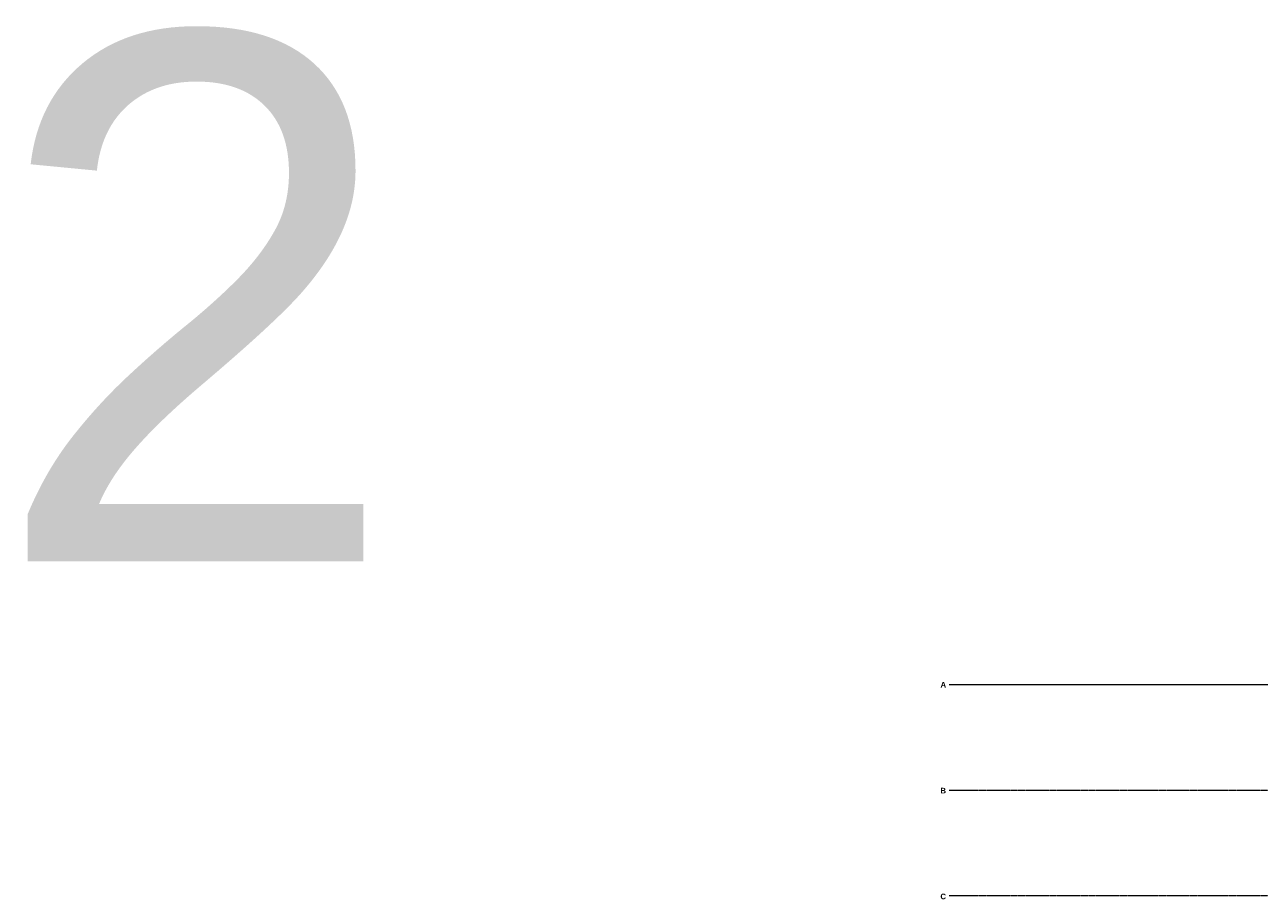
# Model space of a CAD drawing. Header units: millimetres. Extents: x -8838 to 31257, y -6224 to 3754.
# Tile 23 of 185: x -8838 to -1817, y -1221 to 3754. Entities that reach past the tile are written whole.
import ezdxf
from ezdxf.enums import TextEntityAlignment as Align

# ---------------------------------------------------------------- set-up
doc = ezdxf.new("R2010")
doc.units = ezdxf.units.MM
doc.header["$LTSCALE"] = 10
doc.header["$MEASUREMENT"] = 0
doc.linetypes.add('rzut 2 pietra$0$ArchiTECH.PC 5. Line Type', pattern=[0.0053, 0.003, -0.001, 0.0003, -0.001])
doc.layers.add('EL_rozdzielnice', color=71, linetype='CONTINUOUS', lineweight=30)
doc.layers.add('IS_ARCH', color=254, linetype='CONTINUOUS', lineweight=18)
doc.layers.add('niedruk', color=2, linetype='CONTINUOUS', plot=False)
doc.styles.add('ARIAL', font='arial.ttf')
doc.styles.add('rzut 2 pietra$0$ArchiTECHStyle2', font='arialbd.ttf', dxfattribs={"height": 0.192})

msp = doc.modelspace()

# ---------------------------------------------------------------- linework, layer by layer
at = {"layer": 'IS_ARCH', "linetype": 'rzut 2 pietra$0$ArchiTECH.PC 5. Line Type'}
for p, q in [((-3581.2, 0), (11755.9, 0)), ((-3581.2, -600), (11755.5, -600)), ((-3581.2, -1200), (11146, -1200))]:
    msp.add_line(p, q, dxfattribs=at)
at = {"layer": 'niedruk', "linetype": 'Continuous', "lineweight": 0}
msp.add_line((-3580.7, 0), (0.4, 0), dxfattribs=at)

# ---------------------------------------------------------------- texts
at = {"layer": 'EL_rozdzielnice', "ltscale": 60, "style": 'ARIAL'}
msp.add_text('2', height=3000, dxfattribs=at).set_placement((-7866.1, 2200.9), align=Align.MIDDLE_CENTER)
at = {"layer": 'IS_ARCH', "style": 'rzut 2 pietra$0$ArchiTECHStyle2'}
for s, p in [('A', (-3629.9, -26.4)), ('B', (-3630.8, -628.7)), ('C', (-3630.4, -1230.7))]:
    msp.add_text(s, height=32, dxfattribs=at).set_placement(p, align=Align.BOTTOM_LEFT)

doc.saveas('drawing.dxf')
